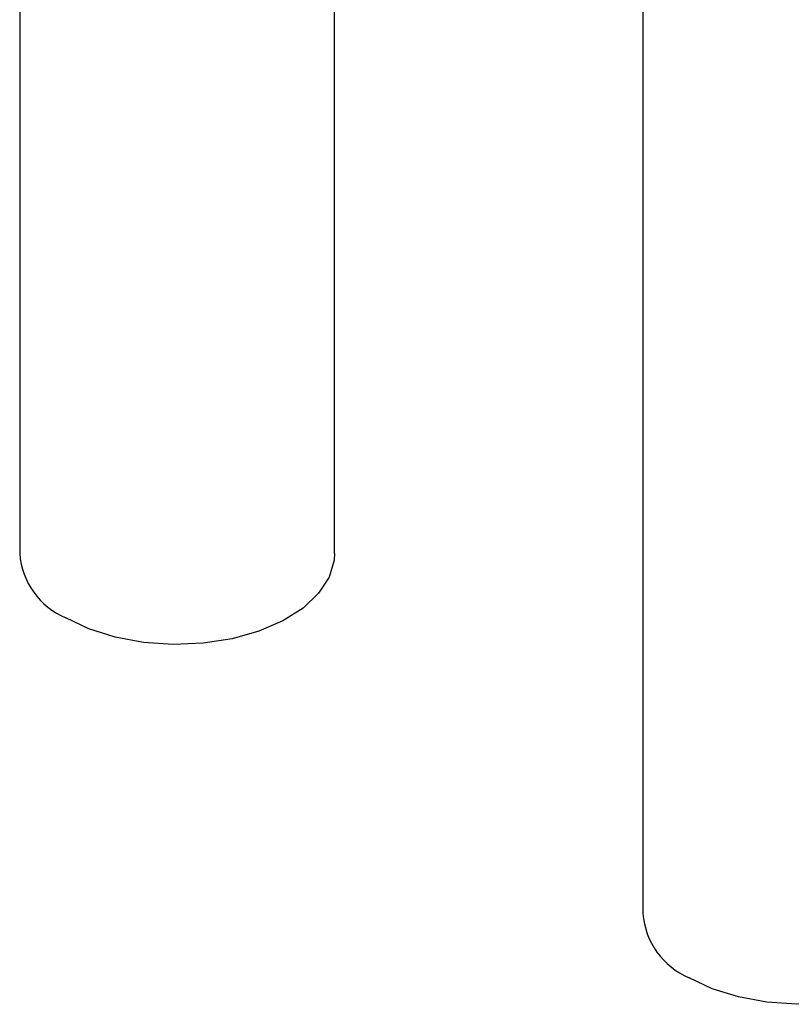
# Paper-space layout 'Sheet1' of a CAD drawing. Header units: millimetres. Extents: x 0 to 23548, y 0 to 16632.
# Tile 4 of 143: x 6013 to 6056, y 2702 to 2757. Entities that reach past the tile are written whole.
import ezdxf

# ---------------------------------------------------------------- set-up
doc = ezdxf.new("R2010")
doc.units = ezdxf.units.MM
doc.linetypes.add('SLD-Sólida', pattern=[0])

psp = doc.layouts.new('Sheet1')

# ---------------------------------------------------------------- linework, layer by layer
at = {"color": 7, "linetype": 'SLD-Sólida', "lineweight": 25, "ltscale": 28}
for p, q in [((6013.008, 2784.873), (6013.008, 2727.507)), ((6030.508, 2727.507), (6030.508, 2774.77)), ((6047.657, 2764.871), (6047.657, 2707.505))]:
    psp.add_line(p, q, dxfattribs=at)
at = {"color": 7, "linetype": 'SLD-Sólida', "lineweight": 25, "ltscale": 28, "flags": 128}
for points in [[(6030.508, 2727.507), (6030.486, 2727.147), (6030.21, 2726.2), (6029.629, 2725.3), (6028.763, 2724.48), (6027.644, 2723.77), (6026.312, 2723.194), (6024.816, 2722.775), (6023.209, 2722.526), (6021.55, 2722.458), (6019.898, 2722.572), (6018.314, 2722.864), (6016.854, 2723.324), (6015.571, 2723.936)], [(6065.157, 2707.505), (6065.134, 2707.145), (6064.858, 2706.198), (6064.277, 2705.298), (6063.411, 2704.478), (6062.292, 2703.768), (6060.961, 2703.192), (6059.464, 2702.773), (6057.858, 2702.524), (6056.198, 2702.456), (6054.547, 2702.57), (6052.962, 2702.862), (6051.502, 2703.322), (6050.219, 2703.934)]]:
    psp.add_lwpolyline(points, dxfattribs=at)
at = {"color": 7, "linetype": 'SLD-Sólida', "lineweight": 25, "ltscale": 784}
for centre in [(6017.215, 2727.82), (6051.863, 2707.818)]:
    psp.add_arc(centre, 4.218, 184.2513, 247.0688, dxfattribs=at)

doc.saveas('drawing.dxf')
